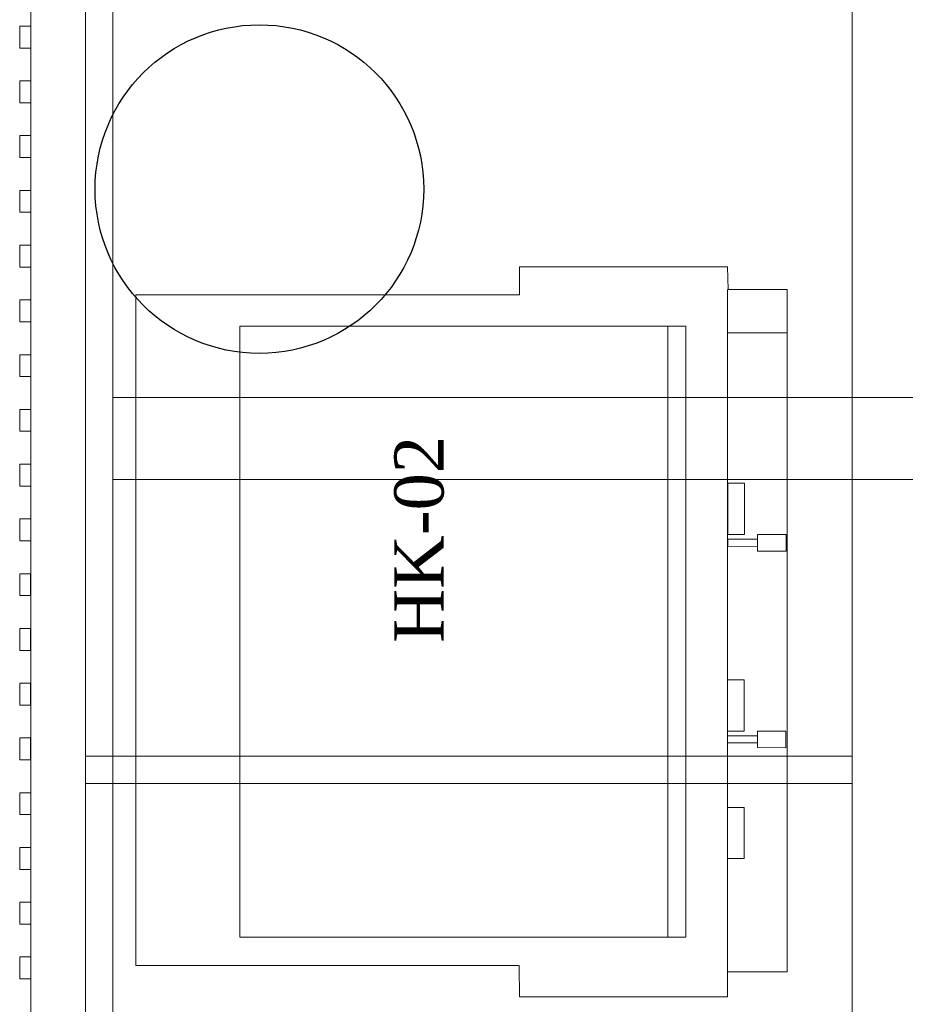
# Model space of a CAD drawing. Header units: millimetres. Extents: x -4432 to 10157, y 0 to 7028.
# Tile 4 of 13: x 746 to 1554, y 1293 to 2192. Entities that reach past the tile are written whole.
import ezdxf

# ---------------------------------------------------------------- set-up
doc = ezdxf.new("R2010")
doc.units = ezdxf.units.MM
doc.layers.add('CIVIL LAYER', color=9, linetype='Continuous', true_color=0x808080)
doc.layers.add('FP & RCP XERF$0$CKD - Kit Text', color=9, linetype='Continuous', lineweight=0, true_color=0x808080)
doc.layers.add('GREY SCALE', color=9, linetype='Continuous', lineweight=0, true_color=0x808080)
doc.styles.add('FP & RCP XERF$0$style12', font='BOOKOSI.TTF')

# ---------------------------------------------------------------- blocks, each defined once
blk = doc.blocks.new('A$C117b6ec8')
at = {"layer": 'FP & RCP XERF$0$CKD - Kit Text', "insert": (256.93, -1031.43), "char_height": 45, "width": 538.5, "attachment_point": 2, "rotation": 90, "style": 'FP & RCP XERF$0$style12'}
blk.add_mtext('HK-02', dxfattribs=at)
blk = doc.blocks.new('FLOOR PLAN')
at = {"layer": 'CIVIL LAYER'}
blk.add_circle((963.14, 2037.43), 150, dxfattribs=at)
at = {"layer": 'GREY SCALE'}
for p, q in [((754.37, 44.64), (754.36, 3574.62)), ((829.37, 119.64), (829.37, 3499.62)), ((754.37, 2749.06), (754.37, 44.64)), ((804.37, 2749.06), (804.37, 44.64)), ((1504.37, 2724.06), (1504.37, 894.64)), ((744.45, 2186.2), (754.45, 2186.2)), ((744.46, 2166.21), (744.46, 2186.2)), ((754.45, 2186.2), (754.45, 2166.2)), ((754.45, 2166.2), (744.45, 2166.21)), ((744.45, 2136.2), (754.45, 2136.2)), ((744.46, 2116.21), (744.46, 2136.2)), ((754.45, 2136.2), (754.45, 2116.2)), ((754.45, 2116.2), (744.45, 2116.21)), ((744.45, 2086.21), (754.45, 2086.21)), ((744.46, 2066.21), (744.46, 2086.21)), ((754.45, 2086.21), (754.45, 2066.21)), ((754.45, 2066.21), (744.45, 2066.21)), ((744.45, 2036.21), (754.45, 2036.21)), ((744.46, 2016.21), (744.46, 2036.21)), ((754.45, 2036.21), (754.45, 2016.21)), ((754.45, 2016.21), (744.45, 2016.21)), ((744.45, 1986.21), (754.45, 1986.21)), ((744.46, 1966.21), (744.46, 1986.21)), ((754.45, 1986.21), (754.45, 1966.21)), ((754.45, 1966.21), (744.45, 1966.21)), ((1200.51, 1940.78, 0), (1200.45, 1966.41, 0)), ((1200.45, 1966.41, 0), (1390.56, 1966.39, 0)), ((1390.56, 1966.39, 0), (1391.07, 1945.75, 0)), ((1390.54, 1322.64, 0), (1390.36, 1945.75, 0)), ((1391.07, 1945.75, 0), (1444.95, 1945.77, 0)), ((1444.95, 1945.77, 0), (1444.86, 1322.66, 0)), ((744.45, 1936.21), (754.45, 1936.21)), ((744.46, 1916.22), (744.46, 1936.21)), ((754.45, 1936.21), (754.45, 1916.21)), ((850.23, 1328.5, 0), (850.3, 1940.75, 0)), ((850.3, 1940.75, 0), (1200.51, 1940.78, 0)), ((754.45, 1916.21), (744.45, 1916.22)), ((945.18, 1354.25, 0), (945.25, 1912.18, 0)), ((945.25, 1912.18, 0), (1352.56, 1912.13, 0)), ((1335.93, 1912.16, 0), (1335.95, 1354.23, 0)), ((1352.56, 1912.13, 0), (1352.57, 1354.21, 0)), ((1390.57, 1906.31, 0), (1444.88, 1906.23, 0)), ((744.45, 1886.22), (754.45, 1886.22)), ((744.46, 1866.22), (744.46, 1886.22)), ((754.45, 1886.22), (754.45, 1866.22)), ((754.45, 1866.22), (744.45, 1866.22)), ((754.37, 1847.13), (754.36, 1847.13)), ((829.37, 1847.13), (2340.7, 1847.13)), ((744.3, 1836.22), (754.3, 1836.22)), ((744.3, 1816.22), (744.3, 1836.22)), ((754.3, 1836.22), (754.3, 1816.22)), ((754.3, 1816.22), (744.3, 1816.22)), ((744.3, 1786.22), (754.3, 1786.22)), ((744.3, 1766.22), (744.3, 1786.22)), ((754.3, 1786.22), (754.3, 1766.22)), ((754.37, 1772.13), (754.36, 1772.13)), ((829.37, 1772.13), (2340.7, 1772.13)), ((754.3, 1766.22), (744.3, 1766.22)), ((1405.91, 1768.85, 0), (1390.71, 1768.77, 0)), ((1390.71, 1768.77, 0), (1390.74, 1722.06, 0)), ((1405.95, 1722.03, 0), (1405.91, 1768.85, 0)), ((744.3, 1736.22), (754.3, 1736.22)), ((744.3, 1716.23), (744.3, 1736.22)), ((754.3, 1736.22), (754.3, 1716.22)), ((1390.73, 1717.71, 0), (1390.72, 1711.19, 0)), ((1417.89, 1717.78, 0), (1390.73, 1717.71, 0)), ((1390.74, 1722.06, 0), (1405.95, 1722.03, 0)), ((1417.9, 1722.12, 0), (1417.87, 1706.91, 0)), ((1417.88, 1711.26, 0), (1417.89, 1717.78, 0)), ((1443.97, 1722.08, 0), (1417.9, 1722.12, 0)), ((1443.94, 1706.87, 0), (1443.97, 1722.08, 0)), ((754.3, 1716.22), (744.3, 1716.23)), ((1390.72, 1711.19, 0), (1417.88, 1711.26, 0)), ((1417.87, 1706.91, 0), (1443.94, 1706.87, 0)), ((744.28, 1686.22), (754.28, 1686.22)), ((744.28, 1666.23), (744.28, 1686.22)), ((754.28, 1686.22), (754.28, 1666.22)), ((754.28, 1666.22), (744.28, 1666.23)), ((744.28, 1636.23), (754.28, 1636.23)), ((744.28, 1616.23), (744.28, 1636.23)), ((754.28, 1636.23), (754.28, 1616.23)), ((754.28, 1616.23), (744.28, 1616.23)), ((744.28, 1586.23), (754.28, 1586.23)), ((744.28, 1566.24), (744.28, 1586.23)), ((754.28, 1586.23), (754.28, 1566.23)), ((1405.79, 1589.32, 0), (1390.58, 1589.24, 0)), ((1390.58, 1589.24, 0), (1390.62, 1542.53, 0)), ((1405.82, 1542.5, 0), (1405.79, 1589.32, 0)), ((754.28, 1566.23), (744.28, 1566.24)), ((1390.61, 1538.18, 0), (1390.6, 1531.66, 0)), ((1417.77, 1538.24, 0), (1390.61, 1538.18, 0)), ((1390.62, 1542.53, 0), (1405.82, 1542.5, 0)), ((1417.77, 1542.59, 0), (1417.75, 1527.38, 0)), ((1417.76, 1531.73, 0), (1417.77, 1538.24, 0)), ((1443.85, 1542.55, 0), (1417.77, 1542.59, 0)), ((1443.82, 1527.34, 0), (1443.85, 1542.55, 0)), ((744.28, 1536.23), (754.28, 1536.23)), ((744.28, 1516.24), (744.28, 1536.23)), ((754.28, 1536.23), (754.28, 1516.23)), ((1390.6, 1531.66, 0), (1417.76, 1531.73, 0)), ((804.58, 1519.74), (1504.37, 1519.74)), ((1417.75, 1527.38, 0), (1443.82, 1527.34, 0)), ((754.28, 1516.23), (744.28, 1516.24)), ((804.58, 1494.74), (1504.37, 1494.74)), ((744.3, 1486.24), (754.3, 1486.24)), ((744.3, 1466.24), (744.3, 1486.24)), ((754.3, 1486.24), (754.3, 1466.24)), ((754.3, 1466.24), (744.3, 1466.24)), ((1390.57, 1472.87, 0), (1390.6, 1426.16, 0)), ((1405.78, 1472.84, 0), (1390.57, 1472.87, 0)), ((1405.81, 1426.13, 0), (1405.78, 1472.84, 0)), ((744.3, 1436.24), (754.3, 1436.24)), ((744.3, 1416.24), (744.3, 1436.24)), ((754.3, 1436.24), (754.3, 1416.24)), ((1390.6, 1426.16, 0), (1405.81, 1426.13, 0)), ((754.3, 1416.24), (744.3, 1416.24)), ((744.3, 1386.24), (754.3, 1386.24)), ((744.3, 1366.24), (744.3, 1386.24)), ((754.3, 1386.24), (754.3, 1366.24)), ((754.3, 1366.24), (744.3, 1366.24)), ((1352.57, 1354.21, 0), (945.18, 1354.25, 0)), ((744.3, 1336.24), (754.3, 1336.24)), ((744.3, 1316.25), (744.3, 1336.24)), ((754.3, 1336.24), (754.3, 1316.24)), ((1200.44, 1328.53, 0), (850.23, 1328.5, 0)), ((1200.5, 1299.85, 0), (1200.44, 1328.53, 0)), ((1444.86, 1322.66, 0), (1390.54, 1322.64, 0)), ((1390.54, 1322.64, 0), (1390.61, 1299.83, 0)), ((754.3, 1316.24), (744.3, 1316.25)), ((1390.61, 1299.83, 0), (1200.5, 1299.85, 0))]:
    blk.add_line(p, q, dxfattribs=at)
at = {"color": 6}
blk.add_blockref('A$C117b6ec8', (829.37, 2749.06), dxfattribs=at)

msp = doc.modelspace()

# ---------------------------------------------------------------- block references
at = {"layer": 'CIVIL LAYER'}
msp.add_blockref('FLOOR PLAN', (1.54, 0), dxfattribs=at)

doc.saveas('drawing.dxf')
